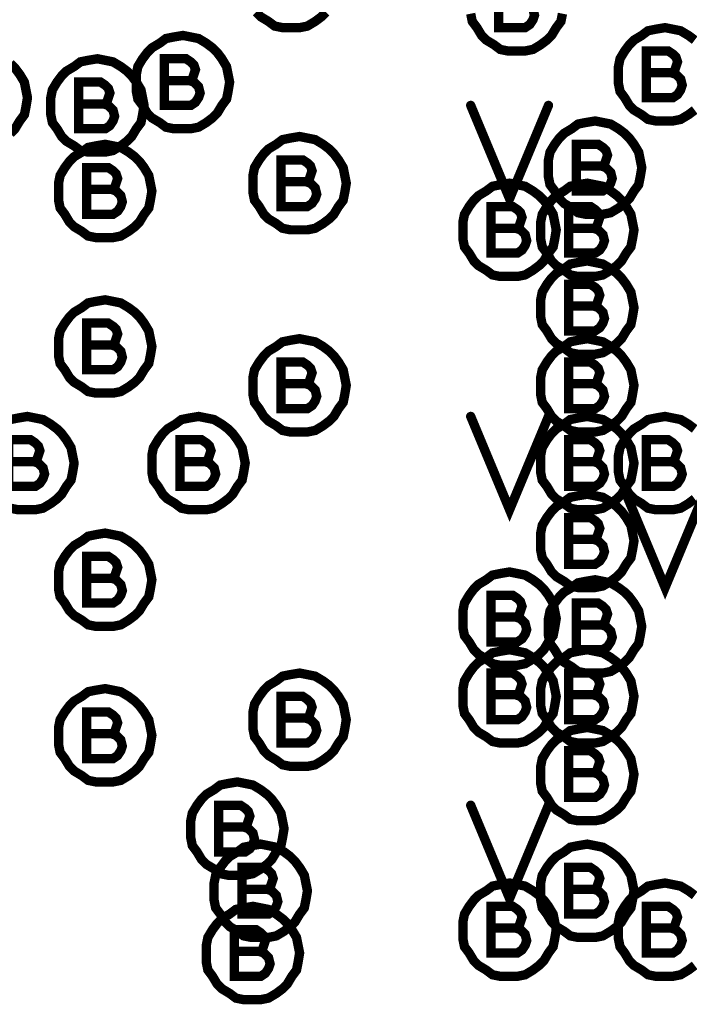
# Model space of a CAD drawing. Extents: x 28 to 61, y 24.9 to 46.
# Tile 39 of 96: x 37.74 to 38.171, y 30.762 to 31.395. Entities that reach past the tile are written whole.
import ezdxf

# ---------------------------------------------------------------- set-up
doc = ezdxf.new("R2010")
doc.units = 0
doc.layers.add('1', color=2, linetype='CONTINUOUS')

msp = doc.modelspace()

# ---------------------------------------------------------------- linework, layer by layer
at = {"layer": '1', "const_width": 0.006}
for points in [[(38.064, 31.406), (38.066, 31.407), (38.067, 31.41), (38.068, 31.413), (38.067, 31.416), (38.065, 31.418), (38.062, 31.42), (38.048, 31.42), (38.048, 31.39), (38.065, 31.39), (38.068, 31.392), (38.07, 31.395), (38.071, 31.398), (38.07, 31.402), (38.067, 31.405), (38.064, 31.406), (38.048, 31.406)], [(37.892, 31.4), (37.895, 31.397), (37.9, 31.394), (37.904, 31.391), (37.909, 31.39), (37.915, 31.39), (37.92, 31.39), (37.925, 31.391), (37.93, 31.394), (37.934, 31.397), (37.937, 31.4)], [(38.03, 31.399), (38.031, 31.394), (38.034, 31.39), (38.037, 31.385), (38.04, 31.382), (38.045, 31.379), (38.049, 31.376), (38.054, 31.375), (38.06, 31.375), (38.065, 31.375), (38.07, 31.376), (38.075, 31.379), (38.079, 31.382), (38.082, 31.385), (38.085, 31.39), (38.088, 31.394), (38.089, 31.399)], [(38.174, 31.382), (38.17, 31.385), (38.165, 31.388), (38.16, 31.389), (38.155, 31.39), (38.149, 31.389), (38.144, 31.388), (38.14, 31.385), (38.135, 31.382), (38.132, 31.379), (38.129, 31.375), (38.126, 31.37), (38.125, 31.365), (38.125, 31.36), (38.125, 31.354), (38.126, 31.349), (38.129, 31.345), (38.132, 31.34), (38.135, 31.337), (38.14, 31.334), (38.144, 31.331), (38.149, 31.33), (38.155, 31.33), (38.16, 31.33), (38.165, 31.331), (38.17, 31.334), (38.174, 31.337)], [(37.875, 31.355), (37.874, 31.36), (37.873, 31.365), (37.87, 31.37), (37.867, 31.374), (37.864, 31.377), (37.86, 31.38), (37.855, 31.383), (37.85, 31.384), (37.845, 31.385), (37.839, 31.384), (37.834, 31.383), (37.83, 31.38), (37.825, 31.377), (37.822, 31.374), (37.819, 31.37), (37.816, 31.365), (37.815, 31.36), (37.815, 31.355), (37.815, 31.349), (37.816, 31.344), (37.819, 31.34), (37.822, 31.335), (37.825, 31.332), (37.83, 31.329), (37.834, 31.326), (37.839, 31.325), (37.845, 31.325), (37.85, 31.325), (37.855, 31.326), (37.86, 31.329), (37.864, 31.332), (37.867, 31.335), (37.87, 31.34), (37.873, 31.344), (37.874, 31.349), (37.875, 31.355)], [(38.159, 31.361), (38.161, 31.362), (38.162, 31.365), (38.163, 31.368), (38.162, 31.371), (38.16, 31.373), (38.157, 31.375), (38.143, 31.375), (38.143, 31.345), (38.16, 31.345), (38.163, 31.347), (38.165, 31.35), (38.166, 31.353), (38.165, 31.357), (38.162, 31.36), (38.159, 31.361), (38.143, 31.361)], [(37.82, 31.34), (37.819, 31.345), (37.818, 31.35), (37.815, 31.355), (37.812, 31.359), (37.809, 31.362), (37.805, 31.365), (37.8, 31.368), (37.795, 31.369), (37.79, 31.37), (37.784, 31.369), (37.779, 31.368), (37.775, 31.365), (37.77, 31.362), (37.767, 31.359), (37.764, 31.355), (37.761, 31.35), (37.76, 31.345), (37.76, 31.34), (37.76, 31.334), (37.761, 31.329), (37.764, 31.325), (37.767, 31.32), (37.77, 31.317), (37.775, 31.314), (37.779, 31.311), (37.784, 31.31), (37.79, 31.31), (37.795, 31.31), (37.8, 31.311), (37.805, 31.314), (37.809, 31.317), (37.812, 31.32), (37.815, 31.325), (37.818, 31.329), (37.819, 31.334), (37.82, 31.34)], [(37.849, 31.356), (37.851, 31.357), (37.852, 31.36), (37.853, 31.363), (37.852, 31.366), (37.85, 31.368), (37.847, 31.37), (37.833, 31.37), (37.833, 31.34), (37.85, 31.34), (37.853, 31.342), (37.855, 31.345), (37.856, 31.348), (37.855, 31.352), (37.852, 31.355), (37.849, 31.356), (37.833, 31.356)], [(37.745, 31.345), (37.744, 31.35), (37.743, 31.355), (37.74, 31.36), (37.737, 31.364), (37.734, 31.367)], [(37.794, 31.341), (37.796, 31.342), (37.797, 31.345), (37.798, 31.348), (37.797, 31.351), (37.795, 31.353), (37.792, 31.355), (37.778, 31.355), (37.778, 31.325), (37.795, 31.325), (37.798, 31.327), (37.8, 31.33), (37.801, 31.333), (37.8, 31.337), (37.797, 31.34), (37.794, 31.341), (37.778, 31.341)], [(37.734, 31.322), (37.737, 31.325), (37.74, 31.33), (37.743, 31.334), (37.744, 31.339), (37.745, 31.345)], [(38.03, 31.34), (38.055, 31.28), (38.08, 31.34)], [(38.14, 31.3), (38.139, 31.305), (38.138, 31.31), (38.135, 31.315), (38.132, 31.319), (38.129, 31.322), (38.125, 31.325), (38.12, 31.328), (38.115, 31.329), (38.11, 31.33), (38.104, 31.329), (38.099, 31.328), (38.095, 31.325), (38.09, 31.322), (38.087, 31.319), (38.084, 31.315), (38.081, 31.31), (38.08, 31.305), (38.08, 31.3), (38.08, 31.294), (38.081, 31.289), (38.084, 31.285), (38.087, 31.28), (38.09, 31.277), (38.095, 31.274), (38.099, 31.271), (38.104, 31.27), (38.11, 31.27), (38.115, 31.27), (38.12, 31.271), (38.125, 31.274), (38.129, 31.277), (38.132, 31.28), (38.135, 31.285), (38.138, 31.289), (38.139, 31.294), (38.14, 31.3)], [(37.95, 31.29), (37.949, 31.295), (37.948, 31.3), (37.945, 31.305), (37.942, 31.309), (37.939, 31.312), (37.935, 31.315), (37.93, 31.318), (37.925, 31.319), (37.92, 31.32), (37.914, 31.319), (37.909, 31.318), (37.905, 31.315), (37.9, 31.312), (37.897, 31.309), (37.894, 31.305), (37.891, 31.3), (37.89, 31.295), (37.89, 31.29), (37.89, 31.284), (37.891, 31.279), (37.894, 31.275), (37.897, 31.27), (37.9, 31.267), (37.905, 31.264), (37.909, 31.261), (37.914, 31.26), (37.92, 31.26), (37.925, 31.26), (37.93, 31.261), (37.935, 31.264), (37.939, 31.267), (37.942, 31.27), (37.945, 31.275), (37.948, 31.279), (37.949, 31.284), (37.95, 31.29)], [(37.825, 31.285), (37.824, 31.29), (37.823, 31.295), (37.82, 31.3), (37.817, 31.304), (37.814, 31.307), (37.81, 31.31), (37.805, 31.313), (37.8, 31.314), (37.795, 31.315), (37.789, 31.314), (37.784, 31.313), (37.78, 31.31), (37.775, 31.307), (37.772, 31.304), (37.769, 31.3), (37.766, 31.295), (37.765, 31.29), (37.765, 31.285), (37.765, 31.279), (37.766, 31.274), (37.769, 31.27), (37.772, 31.265), (37.775, 31.262), (37.78, 31.259), (37.784, 31.256), (37.789, 31.255), (37.795, 31.255), (37.8, 31.255), (37.805, 31.256), (37.81, 31.259), (37.814, 31.262), (37.817, 31.265), (37.82, 31.27), (37.823, 31.274), (37.824, 31.279), (37.825, 31.285)], [(38.114, 31.301), (38.116, 31.302), (38.117, 31.305), (38.118, 31.308), (38.117, 31.311), (38.115, 31.313), (38.112, 31.315), (38.098, 31.315), (38.098, 31.285), (38.115, 31.285), (38.118, 31.287), (38.12, 31.29), (38.121, 31.293), (38.12, 31.297), (38.117, 31.3), (38.114, 31.301), (38.098, 31.301)], [(37.799, 31.286), (37.801, 31.287), (37.802, 31.29), (37.803, 31.293), (37.802, 31.296), (37.8, 31.298), (37.797, 31.3), (37.783, 31.3), (37.783, 31.27), (37.8, 31.27), (37.803, 31.272), (37.805, 31.275), (37.806, 31.278), (37.805, 31.282), (37.802, 31.285), (37.799, 31.286), (37.783, 31.286)], [(37.924, 31.291), (37.926, 31.292), (37.927, 31.295), (37.928, 31.298), (37.927, 31.301), (37.925, 31.303), (37.922, 31.305), (37.908, 31.305), (37.908, 31.275), (37.925, 31.275), (37.928, 31.277), (37.93, 31.28), (37.931, 31.283), (37.93, 31.287), (37.927, 31.29), (37.924, 31.291), (37.908, 31.291)], [(38.085, 31.26), (38.084, 31.265), (38.083, 31.27), (38.08, 31.275), (38.077, 31.279), (38.074, 31.282), (38.07, 31.285), (38.065, 31.288), (38.06, 31.289), (38.055, 31.29), (38.049, 31.289), (38.044, 31.288), (38.04, 31.285), (38.035, 31.282), (38.032, 31.279), (38.029, 31.275), (38.026, 31.27), (38.025, 31.265), (38.025, 31.26), (38.025, 31.254), (38.026, 31.249), (38.029, 31.245), (38.032, 31.24), (38.035, 31.237), (38.04, 31.234), (38.044, 31.231), (38.049, 31.23), (38.055, 31.23), (38.06, 31.23), (38.065, 31.231), (38.07, 31.234), (38.074, 31.237), (38.077, 31.24), (38.08, 31.245), (38.083, 31.249), (38.084, 31.254), (38.085, 31.26)], [(38.135, 31.26), (38.134, 31.265), (38.133, 31.27), (38.13, 31.275), (38.127, 31.279), (38.124, 31.282), (38.12, 31.285), (38.115, 31.288), (38.11, 31.289), (38.105, 31.29), (38.099, 31.289), (38.094, 31.288), (38.09, 31.285), (38.085, 31.282), (38.082, 31.279), (38.079, 31.275), (38.076, 31.27), (38.075, 31.265), (38.075, 31.26), (38.075, 31.254), (38.076, 31.249), (38.079, 31.245), (38.082, 31.24), (38.085, 31.237), (38.09, 31.234), (38.094, 31.231), (38.099, 31.23), (38.105, 31.23), (38.11, 31.23), (38.115, 31.231), (38.12, 31.234), (38.124, 31.237), (38.127, 31.24), (38.13, 31.245), (38.133, 31.249), (38.134, 31.254), (38.135, 31.26)], [(38.059, 31.261), (38.061, 31.262), (38.062, 31.265), (38.063, 31.268), (38.062, 31.271), (38.06, 31.273), (38.057, 31.275), (38.043, 31.275), (38.043, 31.245), (38.06, 31.245), (38.063, 31.247), (38.065, 31.25), (38.066, 31.253), (38.065, 31.257), (38.062, 31.26), (38.059, 31.261), (38.043, 31.261)], [(38.109, 31.261), (38.111, 31.262), (38.112, 31.265), (38.113, 31.268), (38.112, 31.271), (38.11, 31.273), (38.107, 31.275), (38.093, 31.275), (38.093, 31.245), (38.11, 31.245), (38.113, 31.247), (38.115, 31.25), (38.116, 31.253), (38.115, 31.257), (38.112, 31.26), (38.109, 31.261), (38.093, 31.261)], [(38.135, 31.21), (38.134, 31.215), (38.133, 31.22), (38.13, 31.225), (38.127, 31.229), (38.124, 31.232), (38.12, 31.235), (38.115, 31.238), (38.11, 31.239), (38.105, 31.24), (38.099, 31.239), (38.094, 31.238), (38.09, 31.235), (38.085, 31.232), (38.082, 31.229), (38.079, 31.225), (38.076, 31.22), (38.075, 31.215), (38.075, 31.21), (38.075, 31.204), (38.076, 31.199), (38.079, 31.195), (38.082, 31.19), (38.085, 31.187), (38.09, 31.184), (38.094, 31.181), (38.099, 31.18), (38.105, 31.18), (38.11, 31.18), (38.115, 31.181), (38.12, 31.184), (38.124, 31.187), (38.127, 31.19), (38.13, 31.195), (38.133, 31.199), (38.134, 31.204), (38.135, 31.21)], [(38.109, 31.211), (38.111, 31.212), (38.112, 31.215), (38.113, 31.218), (38.112, 31.221), (38.11, 31.223), (38.107, 31.225), (38.093, 31.225), (38.093, 31.195), (38.11, 31.195), (38.113, 31.197), (38.115, 31.2), (38.116, 31.203), (38.115, 31.207), (38.112, 31.21), (38.109, 31.211), (38.093, 31.211)], [(37.825, 31.185), (37.824, 31.19), (37.823, 31.195), (37.82, 31.2), (37.817, 31.204), (37.814, 31.207), (37.81, 31.21), (37.805, 31.213), (37.8, 31.214), (37.795, 31.215), (37.789, 31.214), (37.784, 31.213), (37.78, 31.21), (37.775, 31.207), (37.772, 31.204), (37.769, 31.2), (37.766, 31.195), (37.765, 31.19), (37.765, 31.185), (37.765, 31.179), (37.766, 31.174), (37.769, 31.17), (37.772, 31.165), (37.775, 31.162), (37.78, 31.159), (37.784, 31.156), (37.789, 31.155), (37.795, 31.155), (37.8, 31.155), (37.805, 31.156), (37.81, 31.159), (37.814, 31.162), (37.817, 31.165), (37.82, 31.17), (37.823, 31.174), (37.824, 31.179), (37.825, 31.185)], [(37.799, 31.186), (37.801, 31.187), (37.802, 31.19), (37.803, 31.193), (37.802, 31.196), (37.8, 31.198), (37.797, 31.2), (37.783, 31.2), (37.783, 31.17), (37.8, 31.17), (37.803, 31.172), (37.805, 31.175), (37.806, 31.178), (37.805, 31.182), (37.802, 31.185), (37.799, 31.186), (37.783, 31.186)], [(37.95, 31.16), (37.949, 31.165), (37.948, 31.17), (37.945, 31.175), (37.942, 31.179), (37.939, 31.182), (37.935, 31.185), (37.93, 31.188), (37.925, 31.189), (37.92, 31.19), (37.914, 31.189), (37.909, 31.188), (37.905, 31.185), (37.9, 31.182), (37.897, 31.179), (37.894, 31.175), (37.891, 31.17), (37.89, 31.165), (37.89, 31.16), (37.89, 31.154), (37.891, 31.149), (37.894, 31.145), (37.897, 31.14), (37.9, 31.137), (37.905, 31.134), (37.909, 31.131), (37.914, 31.13), (37.92, 31.13), (37.925, 31.13), (37.93, 31.131), (37.935, 31.134), (37.939, 31.137), (37.942, 31.14), (37.945, 31.145), (37.948, 31.149), (37.949, 31.154), (37.95, 31.16)], [(38.135, 31.16), (38.134, 31.165), (38.133, 31.17), (38.13, 31.175), (38.127, 31.179), (38.124, 31.182), (38.12, 31.185), (38.115, 31.188), (38.11, 31.189), (38.105, 31.19), (38.099, 31.189), (38.094, 31.188), (38.09, 31.185), (38.085, 31.182), (38.082, 31.179), (38.079, 31.175), (38.076, 31.17), (38.075, 31.165), (38.075, 31.16), (38.075, 31.154), (38.076, 31.149), (38.079, 31.145), (38.082, 31.14), (38.085, 31.137), (38.09, 31.134), (38.094, 31.131), (38.099, 31.13), (38.105, 31.13), (38.11, 31.13), (38.115, 31.131), (38.12, 31.134), (38.124, 31.137), (38.127, 31.14), (38.13, 31.145), (38.133, 31.149), (38.134, 31.154), (38.135, 31.16)], [(37.924, 31.161), (37.926, 31.162), (37.927, 31.165), (37.928, 31.168), (37.927, 31.171), (37.925, 31.173), (37.922, 31.175), (37.908, 31.175), (37.908, 31.145), (37.925, 31.145), (37.928, 31.147), (37.93, 31.15), (37.931, 31.153), (37.93, 31.157), (37.927, 31.16), (37.924, 31.161), (37.908, 31.161)], [(38.109, 31.161), (38.111, 31.162), (38.112, 31.165), (38.113, 31.168), (38.112, 31.171), (38.11, 31.173), (38.107, 31.175), (38.093, 31.175), (38.093, 31.145), (38.11, 31.145), (38.113, 31.147), (38.115, 31.15), (38.116, 31.153), (38.115, 31.157), (38.112, 31.16), (38.109, 31.161), (38.093, 31.161)], [(37.775, 31.11), (37.774, 31.115), (37.773, 31.12), (37.77, 31.125), (37.767, 31.129), (37.764, 31.132), (37.76, 31.135), (37.755, 31.138), (37.75, 31.139), (37.745, 31.14), (37.739, 31.139), (37.734, 31.138)], [(37.885, 31.11), (37.884, 31.115), (37.883, 31.12), (37.88, 31.125), (37.877, 31.129), (37.874, 31.132), (37.87, 31.135), (37.865, 31.138), (37.86, 31.139), (37.855, 31.14), (37.849, 31.139), (37.844, 31.138), (37.84, 31.135), (37.835, 31.132), (37.832, 31.129), (37.829, 31.125), (37.826, 31.12), (37.825, 31.115), (37.825, 31.11), (37.825, 31.104), (37.826, 31.099), (37.829, 31.095), (37.832, 31.09), (37.835, 31.087), (37.84, 31.084), (37.844, 31.081), (37.849, 31.08), (37.855, 31.08), (37.86, 31.08), (37.865, 31.081), (37.87, 31.084), (37.874, 31.087), (37.877, 31.09), (37.88, 31.095), (37.883, 31.099), (37.884, 31.104), (37.885, 31.11)], [(38.03, 31.14), (38.055, 31.08), (38.08, 31.14)], [(38.135, 31.11), (38.134, 31.115), (38.133, 31.12), (38.13, 31.125), (38.127, 31.129), (38.124, 31.132), (38.12, 31.135), (38.115, 31.138), (38.11, 31.139), (38.105, 31.14), (38.099, 31.139), (38.094, 31.138), (38.09, 31.135), (38.085, 31.132), (38.082, 31.129), (38.079, 31.125), (38.076, 31.12), (38.075, 31.115), (38.075, 31.11), (38.075, 31.104), (38.076, 31.099), (38.079, 31.095), (38.082, 31.09), (38.085, 31.087), (38.09, 31.084), (38.094, 31.081), (38.099, 31.08), (38.105, 31.08), (38.11, 31.08), (38.115, 31.081), (38.12, 31.084), (38.124, 31.087), (38.127, 31.09), (38.13, 31.095), (38.133, 31.099), (38.134, 31.104), (38.135, 31.11)], [(38.174, 31.132), (38.17, 31.135), (38.165, 31.138), (38.16, 31.139), (38.155, 31.14), (38.149, 31.139), (38.144, 31.138), (38.14, 31.135), (38.135, 31.132), (38.132, 31.129), (38.129, 31.125), (38.126, 31.12), (38.125, 31.115), (38.125, 31.11), (38.125, 31.104), (38.126, 31.099), (38.129, 31.095), (38.132, 31.09), (38.135, 31.087), (38.14, 31.084), (38.144, 31.081), (38.149, 31.08), (38.155, 31.08), (38.16, 31.08), (38.165, 31.081), (38.17, 31.084), (38.174, 31.087)], [(37.749, 31.111), (37.751, 31.112), (37.752, 31.115), (37.753, 31.118), (37.752, 31.121), (37.75, 31.123), (37.747, 31.125), (37.733, 31.125), (37.733, 31.095), (37.75, 31.095), (37.753, 31.097), (37.755, 31.1), (37.756, 31.103), (37.755, 31.107), (37.752, 31.11), (37.749, 31.111), (37.733, 31.111)], [(37.859, 31.111), (37.861, 31.112), (37.862, 31.115), (37.863, 31.118), (37.862, 31.121), (37.86, 31.123), (37.857, 31.125), (37.843, 31.125), (37.843, 31.095), (37.86, 31.095), (37.863, 31.097), (37.865, 31.1), (37.866, 31.103), (37.865, 31.107), (37.862, 31.11), (37.859, 31.111), (37.843, 31.111)], [(38.109, 31.111), (38.111, 31.112), (38.112, 31.115), (38.113, 31.118), (38.112, 31.121), (38.11, 31.123), (38.107, 31.125), (38.093, 31.125), (38.093, 31.095), (38.11, 31.095), (38.113, 31.097), (38.115, 31.1), (38.116, 31.103), (38.115, 31.107), (38.112, 31.11), (38.109, 31.111), (38.093, 31.111)], [(38.159, 31.111), (38.161, 31.112), (38.162, 31.115), (38.163, 31.118), (38.162, 31.121), (38.16, 31.123), (38.157, 31.125), (38.143, 31.125), (38.143, 31.095), (38.16, 31.095), (38.163, 31.097), (38.165, 31.1), (38.166, 31.103), (38.165, 31.107), (38.162, 31.11), (38.159, 31.111), (38.143, 31.111)], [(37.734, 31.081), (37.739, 31.08), (37.745, 31.08), (37.75, 31.08), (37.755, 31.081), (37.76, 31.084), (37.764, 31.087), (37.767, 31.09), (37.77, 31.095), (37.773, 31.099), (37.774, 31.104), (37.775, 31.11)], [(38.135, 31.06), (38.134, 31.065), (38.133, 31.07), (38.13, 31.075), (38.127, 31.079), (38.124, 31.082), (38.12, 31.085), (38.115, 31.088), (38.11, 31.089), (38.105, 31.09), (38.099, 31.089), (38.094, 31.088), (38.09, 31.085), (38.085, 31.082), (38.082, 31.079), (38.079, 31.075), (38.076, 31.07), (38.075, 31.065), (38.075, 31.06), (38.075, 31.054), (38.076, 31.049), (38.079, 31.045), (38.082, 31.04), (38.085, 31.037), (38.09, 31.034), (38.094, 31.031), (38.099, 31.03), (38.105, 31.03), (38.11, 31.03), (38.115, 31.031), (38.12, 31.034), (38.124, 31.037), (38.127, 31.04), (38.13, 31.045), (38.133, 31.049), (38.134, 31.054), (38.135, 31.06)], [(38.13, 31.09), (38.155, 31.03), (38.18, 31.09)], [(38.109, 31.061), (38.111, 31.062), (38.112, 31.065), (38.113, 31.068), (38.112, 31.071), (38.11, 31.073), (38.107, 31.075), (38.093, 31.075), (38.093, 31.045), (38.11, 31.045), (38.113, 31.047), (38.115, 31.05), (38.116, 31.053), (38.115, 31.057), (38.112, 31.06), (38.109, 31.061), (38.093, 31.061)], [(37.825, 31.035), (37.824, 31.04), (37.823, 31.045), (37.82, 31.05), (37.817, 31.054), (37.814, 31.057), (37.81, 31.06), (37.805, 31.063), (37.8, 31.064), (37.795, 31.065), (37.789, 31.064), (37.784, 31.063), (37.78, 31.06), (37.775, 31.057), (37.772, 31.054), (37.769, 31.05), (37.766, 31.045), (37.765, 31.04), (37.765, 31.035), (37.765, 31.029), (37.766, 31.024), (37.769, 31.02), (37.772, 31.015), (37.775, 31.012), (37.78, 31.009), (37.784, 31.006), (37.789, 31.005), (37.795, 31.005), (37.8, 31.005), (37.805, 31.006), (37.81, 31.009), (37.814, 31.012), (37.817, 31.015), (37.82, 31.02), (37.823, 31.024), (37.824, 31.029), (37.825, 31.035)], [(37.799, 31.036), (37.801, 31.037), (37.802, 31.04), (37.803, 31.043), (37.802, 31.046), (37.8, 31.048), (37.797, 31.05), (37.783, 31.05), (37.783, 31.02), (37.8, 31.02), (37.803, 31.022), (37.805, 31.025), (37.806, 31.028), (37.805, 31.032), (37.802, 31.035), (37.799, 31.036), (37.783, 31.036)], [(38.085, 31.01), (38.084, 31.015), (38.083, 31.02), (38.08, 31.025), (38.077, 31.029), (38.074, 31.032), (38.07, 31.035), (38.065, 31.038), (38.06, 31.039), (38.055, 31.04), (38.049, 31.039), (38.044, 31.038), (38.04, 31.035), (38.035, 31.032), (38.032, 31.029), (38.029, 31.025), (38.026, 31.02), (38.025, 31.015), (38.025, 31.01), (38.025, 31.004), (38.026, 30.999), (38.029, 30.995), (38.032, 30.99), (38.035, 30.987), (38.04, 30.984), (38.044, 30.981), (38.049, 30.98), (38.055, 30.98), (38.06, 30.98), (38.065, 30.981), (38.07, 30.984), (38.074, 30.987), (38.077, 30.99), (38.08, 30.995), (38.083, 30.999), (38.084, 31.004), (38.085, 31.01)], [(38.14, 31.005), (38.139, 31.01), (38.138, 31.015), (38.135, 31.02), (38.132, 31.024), (38.129, 31.027), (38.125, 31.03), (38.12, 31.033), (38.115, 31.034), (38.11, 31.035), (38.104, 31.034), (38.099, 31.033), (38.095, 31.03), (38.09, 31.027), (38.087, 31.024), (38.084, 31.02), (38.081, 31.015), (38.08, 31.01), (38.08, 31.005), (38.08, 30.999), (38.081, 30.994), (38.084, 30.99), (38.087, 30.985), (38.09, 30.982), (38.095, 30.979), (38.099, 30.976), (38.104, 30.975), (38.11, 30.975), (38.115, 30.975), (38.12, 30.976), (38.125, 30.979), (38.129, 30.982), (38.132, 30.985), (38.135, 30.99), (38.138, 30.994), (38.139, 30.999), (38.14, 31.005)], [(38.059, 31.011), (38.061, 31.012), (38.062, 31.015), (38.063, 31.018), (38.062, 31.021), (38.06, 31.023), (38.057, 31.025), (38.043, 31.025), (38.043, 30.995), (38.06, 30.995), (38.063, 30.997), (38.065, 31), (38.066, 31.003), (38.065, 31.007), (38.062, 31.01), (38.059, 31.011), (38.043, 31.011)], [(38.114, 31.006), (38.116, 31.007), (38.117, 31.01), (38.118, 31.013), (38.117, 31.016), (38.115, 31.018), (38.112, 31.02), (38.098, 31.02), (38.098, 30.99), (38.115, 30.99), (38.118, 30.992), (38.12, 30.995), (38.121, 30.998), (38.12, 31.002), (38.117, 31.005), (38.114, 31.006), (38.098, 31.006)], [(38.085, 30.96), (38.084, 30.965), (38.083, 30.97), (38.08, 30.975), (38.077, 30.979), (38.074, 30.982), (38.07, 30.985), (38.065, 30.988), (38.06, 30.989), (38.055, 30.99), (38.049, 30.989), (38.044, 30.988), (38.04, 30.985), (38.035, 30.982), (38.032, 30.979), (38.029, 30.975), (38.026, 30.97), (38.025, 30.965), (38.025, 30.96), (38.025, 30.954), (38.026, 30.949), (38.029, 30.945), (38.032, 30.94), (38.035, 30.937), (38.04, 30.934), (38.044, 30.931), (38.049, 30.93), (38.055, 30.93), (38.06, 30.93), (38.065, 30.931), (38.07, 30.934), (38.074, 30.937), (38.077, 30.94), (38.08, 30.945), (38.083, 30.949), (38.084, 30.954), (38.085, 30.96)], [(38.135, 30.96), (38.134, 30.965), (38.133, 30.97), (38.13, 30.975), (38.127, 30.979), (38.124, 30.982), (38.12, 30.985), (38.115, 30.988), (38.11, 30.989), (38.105, 30.99), (38.099, 30.989), (38.094, 30.988), (38.09, 30.985), (38.085, 30.982), (38.082, 30.979), (38.079, 30.975), (38.076, 30.97), (38.075, 30.965), (38.075, 30.96), (38.075, 30.954), (38.076, 30.949), (38.079, 30.945), (38.082, 30.94), (38.085, 30.937), (38.09, 30.934), (38.094, 30.931), (38.099, 30.93), (38.105, 30.93), (38.11, 30.93), (38.115, 30.931), (38.12, 30.934), (38.124, 30.937), (38.127, 30.94), (38.13, 30.945), (38.133, 30.949), (38.134, 30.954), (38.135, 30.96)], [(37.95, 30.945), (37.949, 30.95), (37.948, 30.955), (37.945, 30.96), (37.942, 30.964), (37.939, 30.967), (37.935, 30.97), (37.93, 30.973), (37.925, 30.974), (37.92, 30.975), (37.914, 30.974), (37.909, 30.973), (37.905, 30.97), (37.9, 30.967), (37.897, 30.964), (37.894, 30.96), (37.891, 30.955), (37.89, 30.95), (37.89, 30.945), (37.89, 30.939), (37.891, 30.934), (37.894, 30.93), (37.897, 30.925), (37.9, 30.922), (37.905, 30.919), (37.909, 30.916), (37.914, 30.915), (37.92, 30.915), (37.925, 30.915), (37.93, 30.916), (37.935, 30.919), (37.939, 30.922), (37.942, 30.925), (37.945, 30.93), (37.948, 30.934), (37.949, 30.939), (37.95, 30.945)], [(38.059, 30.961), (38.061, 30.962), (38.062, 30.965), (38.063, 30.968), (38.062, 30.971), (38.06, 30.973), (38.057, 30.975), (38.043, 30.975), (38.043, 30.945), (38.06, 30.945), (38.063, 30.947), (38.065, 30.95), (38.066, 30.953), (38.065, 30.957), (38.062, 30.96), (38.059, 30.961), (38.043, 30.961)], [(38.109, 30.961), (38.111, 30.962), (38.112, 30.965), (38.113, 30.968), (38.112, 30.971), (38.11, 30.973), (38.107, 30.975), (38.093, 30.975), (38.093, 30.945), (38.11, 30.945), (38.113, 30.947), (38.115, 30.95), (38.116, 30.953), (38.115, 30.957), (38.112, 30.96), (38.109, 30.961), (38.093, 30.961)], [(37.825, 30.935), (37.824, 30.94), (37.823, 30.945), (37.82, 30.95), (37.817, 30.954), (37.814, 30.957), (37.81, 30.96), (37.805, 30.963), (37.8, 30.964), (37.795, 30.965), (37.789, 30.964), (37.784, 30.963), (37.78, 30.96), (37.775, 30.957), (37.772, 30.954), (37.769, 30.95), (37.766, 30.945), (37.765, 30.94), (37.765, 30.935), (37.765, 30.929), (37.766, 30.924), (37.769, 30.92), (37.772, 30.915), (37.775, 30.912), (37.78, 30.909), (37.784, 30.906), (37.789, 30.905), (37.795, 30.905), (37.8, 30.905), (37.805, 30.906), (37.81, 30.909), (37.814, 30.912), (37.817, 30.915), (37.82, 30.92), (37.823, 30.924), (37.824, 30.929), (37.825, 30.935)], [(37.924, 30.946), (37.926, 30.947), (37.927, 30.95), (37.928, 30.953), (37.927, 30.956), (37.925, 30.958), (37.922, 30.96), (37.908, 30.96), (37.908, 30.93), (37.925, 30.93), (37.928, 30.932), (37.93, 30.935), (37.931, 30.938), (37.93, 30.942), (37.927, 30.945), (37.924, 30.946), (37.908, 30.946)], [(37.799, 30.936), (37.801, 30.937), (37.802, 30.94), (37.803, 30.943), (37.802, 30.946), (37.8, 30.948), (37.797, 30.95), (37.783, 30.95), (37.783, 30.92), (37.8, 30.92), (37.803, 30.922), (37.805, 30.925), (37.806, 30.928), (37.805, 30.932), (37.802, 30.935), (37.799, 30.936), (37.783, 30.936)], [(38.135, 30.91), (38.134, 30.915), (38.133, 30.92), (38.13, 30.925), (38.127, 30.929), (38.124, 30.932), (38.12, 30.935), (38.115, 30.938), (38.11, 30.939), (38.105, 30.94), (38.099, 30.939), (38.094, 30.938), (38.09, 30.935), (38.085, 30.932), (38.082, 30.929), (38.079, 30.925), (38.076, 30.92), (38.075, 30.915), (38.075, 30.91), (38.075, 30.904), (38.076, 30.899), (38.079, 30.895), (38.082, 30.89), (38.085, 30.887), (38.09, 30.884), (38.094, 30.881), (38.099, 30.88), (38.105, 30.88), (38.11, 30.88), (38.115, 30.881), (38.12, 30.884), (38.124, 30.887), (38.127, 30.89), (38.13, 30.895), (38.133, 30.899), (38.134, 30.904), (38.135, 30.91)], [(38.109, 30.911), (38.111, 30.912), (38.112, 30.915), (38.113, 30.918), (38.112, 30.921), (38.11, 30.923), (38.107, 30.925), (38.093, 30.925), (38.093, 30.895), (38.11, 30.895), (38.113, 30.897), (38.115, 30.9), (38.116, 30.903), (38.115, 30.907), (38.112, 30.91), (38.109, 30.911), (38.093, 30.911)], [(37.91, 30.875), (37.909, 30.88), (37.908, 30.885), (37.905, 30.89), (37.902, 30.894), (37.899, 30.897), (37.895, 30.9), (37.89, 30.903), (37.885, 30.904), (37.88, 30.905), (37.874, 30.904), (37.869, 30.903), (37.865, 30.9), (37.86, 30.897), (37.857, 30.894), (37.854, 30.89), (37.851, 30.885), (37.85, 30.88), (37.85, 30.875), (37.85, 30.869), (37.851, 30.864), (37.854, 30.86), (37.857, 30.855), (37.86, 30.852), (37.865, 30.849), (37.869, 30.846), (37.874, 30.845), (37.88, 30.845), (37.885, 30.845), (37.89, 30.846), (37.895, 30.849), (37.899, 30.852), (37.902, 30.855), (37.905, 30.86), (37.908, 30.864), (37.909, 30.869), (37.91, 30.875)], [(37.884, 30.876), (37.886, 30.877), (37.887, 30.88), (37.888, 30.883), (37.887, 30.886), (37.885, 30.888), (37.882, 30.89), (37.868, 30.89), (37.868, 30.86), (37.885, 30.86), (37.888, 30.862), (37.89, 30.865), (37.891, 30.868), (37.89, 30.872), (37.887, 30.875), (37.884, 30.876), (37.868, 30.876)], [(38.03, 30.89), (38.055, 30.83), (38.08, 30.89)], [(37.925, 30.835), (37.924, 30.84), (37.923, 30.845), (37.92, 30.85), (37.917, 30.854), (37.914, 30.857), (37.91, 30.86), (37.905, 30.863), (37.9, 30.864), (37.895, 30.865), (37.889, 30.864), (37.884, 30.863), (37.88, 30.86), (37.875, 30.857), (37.872, 30.854), (37.869, 30.85), (37.866, 30.845), (37.865, 30.84), (37.865, 30.835), (37.865, 30.829), (37.866, 30.824), (37.869, 30.82), (37.872, 30.815), (37.875, 30.812), (37.88, 30.809), (37.884, 30.806), (37.889, 30.805), (37.895, 30.805), (37.9, 30.805), (37.905, 30.806), (37.91, 30.809), (37.914, 30.812), (37.917, 30.815), (37.92, 30.82), (37.923, 30.824), (37.924, 30.829), (37.925, 30.835)], [(38.135, 30.835), (38.134, 30.84), (38.133, 30.845), (38.13, 30.85), (38.127, 30.854), (38.124, 30.857), (38.12, 30.86), (38.115, 30.863), (38.11, 30.864), (38.105, 30.865), (38.099, 30.864), (38.094, 30.863), (38.09, 30.86), (38.085, 30.857), (38.082, 30.854), (38.079, 30.85), (38.076, 30.845), (38.075, 30.84), (38.075, 30.835), (38.075, 30.829), (38.076, 30.824), (38.079, 30.82), (38.082, 30.815), (38.085, 30.812), (38.09, 30.809), (38.094, 30.806), (38.099, 30.805), (38.105, 30.805), (38.11, 30.805), (38.115, 30.806), (38.12, 30.809), (38.124, 30.812), (38.127, 30.815), (38.13, 30.82), (38.133, 30.824), (38.134, 30.829), (38.135, 30.835)], [(37.899, 30.836), (37.901, 30.837), (37.902, 30.84), (37.903, 30.843), (37.902, 30.846), (37.9, 30.848), (37.897, 30.85), (37.883, 30.85), (37.883, 30.82), (37.9, 30.82), (37.903, 30.822), (37.905, 30.825), (37.906, 30.828), (37.905, 30.832), (37.902, 30.835), (37.899, 30.836), (37.883, 30.836)], [(38.109, 30.836), (38.111, 30.837), (38.112, 30.84), (38.113, 30.843), (38.112, 30.846), (38.11, 30.848), (38.107, 30.85), (38.093, 30.85), (38.093, 30.82), (38.11, 30.82), (38.113, 30.822), (38.115, 30.825), (38.116, 30.828), (38.115, 30.832), (38.112, 30.835), (38.109, 30.836), (38.093, 30.836)], [(38.085, 30.81), (38.084, 30.815), (38.083, 30.82), (38.08, 30.825), (38.077, 30.829), (38.074, 30.832), (38.07, 30.835), (38.065, 30.838), (38.06, 30.839), (38.055, 30.84), (38.049, 30.839), (38.044, 30.838), (38.04, 30.835), (38.035, 30.832), (38.032, 30.829), (38.029, 30.825), (38.026, 30.82), (38.025, 30.815), (38.025, 30.81), (38.025, 30.804), (38.026, 30.799), (38.029, 30.795), (38.032, 30.79), (38.035, 30.787), (38.04, 30.784), (38.044, 30.781), (38.049, 30.78), (38.055, 30.78), (38.06, 30.78), (38.065, 30.781), (38.07, 30.784), (38.074, 30.787), (38.077, 30.79), (38.08, 30.795), (38.083, 30.799), (38.084, 30.804), (38.085, 30.81)], [(38.174, 30.832), (38.17, 30.835), (38.165, 30.838), (38.16, 30.839), (38.155, 30.84), (38.149, 30.839), (38.144, 30.838), (38.14, 30.835), (38.135, 30.832), (38.132, 30.829), (38.129, 30.825), (38.126, 30.82), (38.125, 30.815), (38.125, 30.81), (38.125, 30.804), (38.126, 30.799), (38.129, 30.795), (38.132, 30.79), (38.135, 30.787), (38.14, 30.784), (38.144, 30.781), (38.149, 30.78), (38.155, 30.78), (38.16, 30.78), (38.165, 30.781), (38.17, 30.784), (38.174, 30.787)], [(37.92, 30.795), (37.919, 30.8), (37.918, 30.805), (37.915, 30.81), (37.912, 30.814), (37.909, 30.817), (37.905, 30.82), (37.9, 30.823), (37.895, 30.824), (37.89, 30.825), (37.884, 30.824), (37.879, 30.823), (37.875, 30.82), (37.87, 30.817), (37.867, 30.814), (37.864, 30.81), (37.861, 30.805), (37.86, 30.8), (37.86, 30.795), (37.86, 30.789), (37.861, 30.784), (37.864, 30.78), (37.867, 30.775), (37.87, 30.772), (37.875, 30.769), (37.879, 30.766), (37.884, 30.765), (37.89, 30.765), (37.895, 30.765), (37.9, 30.766), (37.905, 30.769), (37.909, 30.772), (37.912, 30.775), (37.915, 30.78), (37.918, 30.784), (37.919, 30.789), (37.92, 30.795)], [(38.059, 30.811), (38.061, 30.812), (38.062, 30.815), (38.063, 30.818), (38.062, 30.821), (38.06, 30.823), (38.057, 30.825), (38.043, 30.825), (38.043, 30.795), (38.06, 30.795), (38.063, 30.797), (38.065, 30.8), (38.066, 30.803), (38.065, 30.807), (38.062, 30.81), (38.059, 30.811), (38.043, 30.811)], [(38.159, 30.811), (38.161, 30.812), (38.162, 30.815), (38.163, 30.818), (38.162, 30.821), (38.16, 30.823), (38.157, 30.825), (38.143, 30.825), (38.143, 30.795), (38.16, 30.795), (38.163, 30.797), (38.165, 30.8), (38.166, 30.803), (38.165, 30.807), (38.162, 30.81), (38.159, 30.811), (38.143, 30.811)], [(37.894, 30.796), (37.896, 30.797), (37.897, 30.8), (37.898, 30.803), (37.897, 30.806), (37.895, 30.808), (37.892, 30.81), (37.878, 30.81), (37.878, 30.78), (37.895, 30.78), (37.898, 30.782), (37.9, 30.785), (37.901, 30.788), (37.9, 30.792), (37.897, 30.795), (37.894, 30.796), (37.878, 30.796)]]:
    msp.add_lwpolyline(points, dxfattribs=at)
at = {"layer": '1', "const_width": 0.003}
for points in [[(37.8345, 31.356, 1), (37.8315, 31.356, 1)], [(37.8505, 31.356, 1), (37.8475, 31.356, 1)], [(38.1445, 31.361, 1), (38.1415, 31.361, 1)], [(38.1605, 31.361, 1), (38.1575, 31.361, 1)], [(37.8765, 31.355, 1), (37.8735, 31.355, 1)], [(37.8765, 31.355, 1), (37.8735, 31.355, 1)], [(37.7465, 31.345, 1), (37.7435, 31.345, 1)], [(37.7465, 31.345, 1), (37.7435, 31.345, 1)], [(37.7795, 31.341, 1), (37.7765, 31.341, 1)], [(37.7955, 31.341, 1), (37.7925, 31.341, 1)], [(37.8215, 31.34, 1), (37.8185, 31.34, 1)], [(37.8215, 31.34, 1), (37.8185, 31.34, 1)], [(38.0315, 31.34, 1), (38.0285, 31.34, 1)], [(38.0815, 31.34, 1), (38.0785, 31.34, 1)], [(38.0995, 31.301, 1), (38.0965, 31.301, 1)], [(38.1155, 31.301, 1), (38.1125, 31.301, 1)], [(38.1415, 31.3, 1), (38.1385, 31.3, 1)], [(38.1415, 31.3, 1), (38.1385, 31.3, 1)], [(37.9095, 31.291, 1), (37.9065, 31.291, 1)], [(37.9255, 31.291, 1), (37.9225, 31.291, 1)], [(37.9515, 31.29, 1), (37.9485, 31.29, 1)], [(37.9515, 31.29, 1), (37.9485, 31.29, 1)], [(37.7845, 31.286, 1), (37.7815, 31.286, 1)], [(37.8005, 31.286, 1), (37.7975, 31.286, 1)], [(37.8265, 31.285, 1), (37.8235, 31.285, 1)], [(37.8265, 31.285, 1), (37.8235, 31.285, 1)], [(38.0445, 31.261, 1), (38.0415, 31.261, 1)], [(38.0605, 31.261, 1), (38.0575, 31.261, 1)], [(38.0945, 31.261, 1), (38.0915, 31.261, 1)], [(38.1105, 31.261, 1), (38.1075, 31.261, 1)], [(38.0865, 31.26, 1), (38.0835, 31.26, 1)], [(38.0865, 31.26, 1), (38.0835, 31.26, 1)], [(38.1365, 31.26, 1), (38.1335, 31.26, 1)], [(38.1365, 31.26, 1), (38.1335, 31.26, 1)], [(38.0945, 31.211, 1), (38.0915, 31.211, 1)], [(38.1105, 31.211, 1), (38.1075, 31.211, 1)], [(38.1365, 31.21, 1), (38.1335, 31.21, 1)], [(38.1365, 31.21, 1), (38.1335, 31.21, 1)], [(37.7845, 31.186, 1), (37.7815, 31.186, 1)], [(37.8005, 31.186, 1), (37.7975, 31.186, 1)], [(37.8265, 31.185, 1), (37.8235, 31.185, 1)], [(37.8265, 31.185, 1), (37.8235, 31.185, 1)], [(37.9095, 31.161, 1), (37.9065, 31.161, 1)], [(37.9255, 31.161, 1), (37.9225, 31.161, 1)], [(37.9515, 31.16, 1), (37.9485, 31.16, 1)], [(37.9515, 31.16, 1), (37.9485, 31.16, 1)], [(38.0945, 31.161, 1), (38.0915, 31.161, 1)], [(38.1105, 31.161, 1), (38.1075, 31.161, 1)], [(38.1365, 31.16, 1), (38.1335, 31.16, 1)], [(38.1365, 31.16, 1), (38.1335, 31.16, 1)], [(38.0315, 31.14, 1), (38.0285, 31.14, 1)], [(38.0815, 31.14, 1), (38.0785, 31.14, 1)], [(37.7505, 31.111, 1), (37.7475, 31.111, 1)], [(37.7765, 31.11, 1), (37.7735, 31.11, 1)], [(37.7765, 31.11, 1), (37.7735, 31.11, 1)], [(37.8445, 31.111, 1), (37.8415, 31.111, 1)], [(37.8605, 31.111, 1), (37.8575, 31.111, 1)], [(37.8865, 31.11, 1), (37.8835, 31.11, 1)], [(37.8865, 31.11, 1), (37.8835, 31.11, 1)], [(38.0945, 31.111, 1), (38.0915, 31.111, 1)], [(38.1105, 31.111, 1), (38.1075, 31.111, 1)], [(38.1365, 31.11, 1), (38.1335, 31.11, 1)], [(38.1365, 31.11, 1), (38.1335, 31.11, 1)], [(38.1445, 31.111, 1), (38.1415, 31.111, 1)], [(38.1605, 31.111, 1), (38.1575, 31.111, 1)], [(38.1315, 31.09, 1), (38.1285, 31.09, 1)], [(38.0945, 31.061, 1), (38.0915, 31.061, 1)], [(38.1105, 31.061, 1), (38.1075, 31.061, 1)], [(38.1365, 31.06, 1), (38.1335, 31.06, 1)], [(38.1365, 31.06, 1), (38.1335, 31.06, 1)], [(37.7845, 31.036, 1), (37.7815, 31.036, 1)], [(37.8005, 31.036, 1), (37.7975, 31.036, 1)], [(37.8265, 31.035, 1), (37.8235, 31.035, 1)], [(37.8265, 31.035, 1), (37.8235, 31.035, 1)], [(38.0445, 31.011, 1), (38.0415, 31.011, 1)], [(38.0605, 31.011, 1), (38.0575, 31.011, 1)], [(38.0865, 31.01, 1), (38.0835, 31.01, 1)], [(38.0865, 31.01, 1), (38.0835, 31.01, 1)], [(38.0995, 31.006, 1), (38.0965, 31.006, 1)], [(38.1155, 31.006, 1), (38.1125, 31.006, 1)], [(38.1415, 31.005, 1), (38.1385, 31.005, 1)], [(38.1415, 31.005, 1), (38.1385, 31.005, 1)], [(38.0445, 30.961, 1), (38.0415, 30.961, 1)], [(38.0605, 30.961, 1), (38.0575, 30.961, 1)], [(38.0865, 30.96, 1), (38.0835, 30.96, 1)], [(38.0865, 30.96, 1), (38.0835, 30.96, 1)], [(38.0945, 30.961, 1), (38.0915, 30.961, 1)], [(38.1105, 30.961, 1), (38.1075, 30.961, 1)], [(38.1365, 30.96, 1), (38.1335, 30.96, 1)], [(38.1365, 30.96, 1), (38.1335, 30.96, 1)], [(37.9095, 30.946, 1), (37.9065, 30.946, 1)], [(37.9255, 30.946, 1), (37.9225, 30.946, 1)], [(37.9515, 30.945, 1), (37.9485, 30.945, 1)], [(37.9515, 30.945, 1), (37.9485, 30.945, 1)], [(37.7845, 30.936, 1), (37.7815, 30.936, 1)], [(37.8005, 30.936, 1), (37.7975, 30.936, 1)], [(37.8265, 30.935, 1), (37.8235, 30.935, 1)], [(37.8265, 30.935, 1), (37.8235, 30.935, 1)], [(38.0945, 30.911, 1), (38.0915, 30.911, 1)], [(38.1105, 30.911, 1), (38.1075, 30.911, 1)], [(38.1365, 30.91, 1), (38.1335, 30.91, 1)], [(38.1365, 30.91, 1), (38.1335, 30.91, 1)], [(38.0315, 30.89, 1), (38.0285, 30.89, 1)], [(38.0815, 30.89, 1), (38.0785, 30.89, 1)], [(37.8695, 30.876, 1), (37.8665, 30.876, 1)], [(37.8855, 30.876, 1), (37.8825, 30.876, 1)], [(37.9115, 30.875, 1), (37.9085, 30.875, 1)], [(37.9115, 30.875, 1), (37.9085, 30.875, 1)], [(37.8845, 30.836, 1), (37.8815, 30.836, 1)], [(37.9005, 30.836, 1), (37.8975, 30.836, 1)], [(37.9265, 30.835, 1), (37.9235, 30.835, 1)], [(37.9265, 30.835, 1), (37.9235, 30.835, 1)], [(38.0945, 30.836, 1), (38.0915, 30.836, 1)], [(38.1105, 30.836, 1), (38.1075, 30.836, 1)], [(38.1365, 30.835, 1), (38.1335, 30.835, 1)], [(38.1365, 30.835, 1), (38.1335, 30.835, 1)], [(38.0445, 30.811, 1), (38.0415, 30.811, 1)], [(38.0605, 30.811, 1), (38.0575, 30.811, 1)], [(38.0865, 30.81, 1), (38.0835, 30.81, 1)], [(38.0865, 30.81, 1), (38.0835, 30.81, 1)], [(38.1445, 30.811, 1), (38.1415, 30.811, 1)], [(38.1605, 30.811, 1), (38.1575, 30.811, 1)], [(37.8795, 30.796, 1), (37.8765, 30.796, 1)], [(37.8955, 30.796, 1), (37.8925, 30.796, 1)], [(37.9215, 30.795, 1), (37.9185, 30.795, 1)], [(37.9215, 30.795, 1), (37.9185, 30.795, 1)]]:
    msp.add_lwpolyline(points, format="xyb", close=True, dxfattribs=at)

doc.saveas('drawing.dxf')
